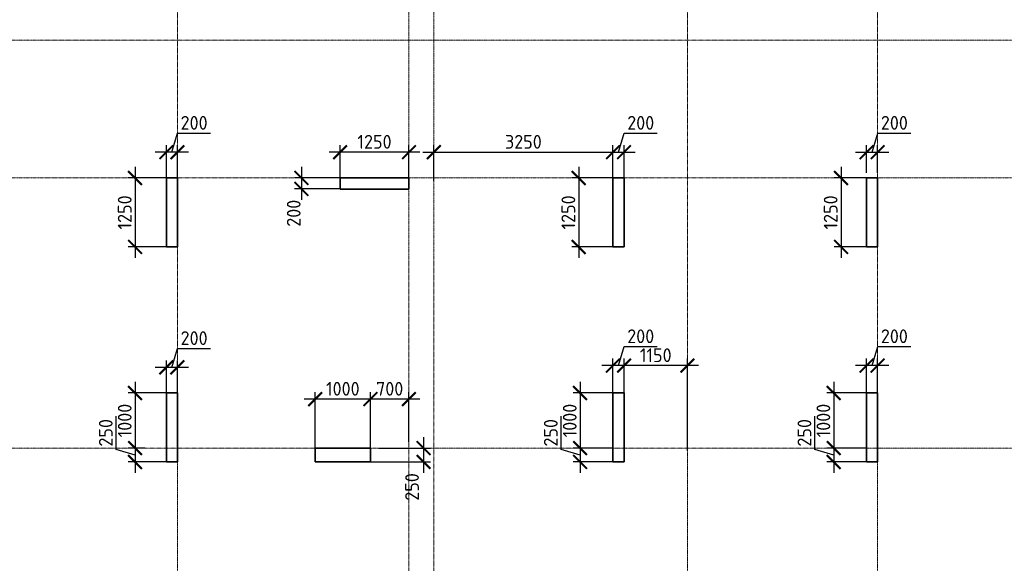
# Model space of a CAD drawing. Header units: millimetres. Extents: x 369815 to 1481759, y -423071 to -27917.
# Tile 36 of 256: x 445682 to 463539, y -249525 to -239665. Entities that reach past the tile are written whole.
import ezdxf

# ---------------------------------------------------------------- set-up
doc = ezdxf.new("R2010")
doc.units = ezdxf.units.MM
doc.linetypes.add('______5', pattern=[1100, 800, -100, 100, -100])
doc.linetypes.add('осевая', pattern=[50.8, 31.75, -6.35, 6.35, -6.35])
doc.layers.add('Колонна_ бетон', color=7, linetype='Continuous', lineweight=50, true_color=0xb4b496)
doc.layers.add('Оси', color=40, linetype='______5', lineweight=18)
doc.layers.add('РАЗМЕРЫ', color=1, linetype='Continuous', lineweight=9)
doc.styles.add('GOST-2.304_Type-B', font='GOST_Common.ttf')
doc.dimstyles.new('СПДС', dxfattribs={"dimscale": 100, "dimtxt": 2.5, "dimasz": 2.5, "dimexe": 1.25, "dimexo": 0, "dimtad": 1, "dimdec": 0, "dimtxsty": 'GOST-2.304_Type-B', "dimblk": 'ARCHTICK', "dimcen": 2.5, "dimdle": 2, "dimadec": 0, "dimazin": 2, "dimtfac": 0.75, "dimtdec": 0, "dimtmove": 1, "dimatfit": 3, "dimfxl": 1, "dimtolj": 1, "dimarcsym": 1})

# ---------------------------------------------------------------- blocks, each defined once
blk = doc.blocks.new('оси2')
at = {"layer": 'Оси', "color": 16, "linetype": 'осевая', "lineweight": 0, "ltscale": 0.5, "transparency": 33554687}
for p, q in [((987745.5, 5465.4), (987745.5, -20739.3)), ((996995.5, 5465.4), (996995.5, -20739.3)), ((1000445.5, 5465.4), (1000445.5, -20739.3)), ((991945.5, 4955.2), (991945.5, -20287.7)), ((992395.5, 4955.2), (992395.5, -20293.6)), ((979200, -7292.9), (1032582.1, -7292.9)), ((979200, -9792.9), (1032582.1, -9792.9)), ((979200, -14692.9), (1032582.1, -14692.9))]:
    blk.add_line(p, q, dxfattribs=at)
blk = doc.blocks.new('_ArchTick')
at = {"color": 0, "linetype": 'ByBlock', "const_width": 0.15}
blk.add_lwpolyline([(-0.5, -0.5), (0.5, 0.5)], dxfattribs=at)
blk = doc.blocks.new('*D980')
at = {"layer": 'DEFPOINTS', "color": 0, "transparency": 16777216}
for p in [(448342, -242068), (448342, -242586), (448542, -242586)]:
    blk.add_point(p, dxfattribs=at)
at = {"layer": 'РАЗМЕРЫ', "color": 0, "lineweight": -2, "transparency": 16777216}
for p, q in [((448442, -242068), (448545, -241724)), ((448545, -241724), (449145, -241724)), ((448342, -242586), (448342, -241943)), ((448542, -242586), (448542, -241943)), ((448742, -242068), (448142, -242068))]:
    blk.add_line(p, q, dxfattribs=at)
at = {"layer": 'РАЗМЕРЫ', "color": 0, "lineweight": -2, "transparency": 16777216, "xscale": 250, "yscale": 250, "zscale": 250, "rotation": 180}
blk.add_blockref('_ArchTick', (448342, -242068), dxfattribs=at)
at = {"layer": 'РАЗМЕРЫ', "color": 0, "lineweight": -2, "transparency": 16777216, "xscale": 250, "yscale": 250, "zscale": 250}
blk.add_blockref('_ArchTick', (448542, -242068), dxfattribs=at)
at = {"layer": 'РАЗМЕРЫ', "color": 0, "transparency": 16777216, "insert": (448845, -241536), "char_height": 250, "attachment_point": 5, "style": 'GOST-2.304_Type-B'}
blk.add_mtext('\\A1;200', dxfattribs=at)
blk = doc.blocks.new('*D981')
at = {"layer": 'DEFPOINTS', "color": 0, "transparency": 16777216}
for p in [(448442, -242536, -360), (447774, -243786), (448442, -243786, -360)]:
    blk.add_point(p, dxfattribs=at)
at = {"layer": 'РАЗМЕРЫ', "color": 0, "lineweight": -2, "transparency": 16777216}
for p, q in [((447774, -242336), (447774, -243986)), ((448442, -242536), (447649, -242536)), ((448442, -243786), (447649, -243786))]:
    blk.add_line(p, q, dxfattribs=at)
at = {"layer": 'РАЗМЕРЫ', "color": 0, "lineweight": -2, "transparency": 16777216, "xscale": 250, "yscale": 250, "zscale": 250}
for p, rotation in [((447774, -242536), 90), ((447774, -243786), 270)]:
    blk.add_blockref('_ArchTick', p, dxfattribs=dict(at, rotation=rotation))
at = {"layer": 'РАЗМЕРЫ', "color": 0, "transparency": 16777216, "insert": (447587, -243161), "char_height": 250, "attachment_point": 5, "rotation": 90, "style": 'GOST-2.304_Type-B'}
blk.add_mtext('\\A1;1250', dxfattribs=at)
blk = doc.blocks.new('*D982')
at = {"layer": 'DEFPOINTS', "color": 0, "transparency": 16777216}
for p in [(451492, -242068), (451492, -242586, -360), (452742, -242686, -360)]:
    blk.add_point(p, dxfattribs=at)
at = {"layer": 'РАЗМЕРЫ', "color": 0, "lineweight": -2, "transparency": 16777216}
for p, q in [((451492, -242586), (451492, -241943)), ((452742, -242686), (452742, -241943)), ((452942, -242068), (451292, -242068))]:
    blk.add_line(p, q, dxfattribs=at)
at = {"layer": 'РАЗМЕРЫ', "color": 0, "lineweight": -2, "transparency": 16777216, "xscale": 250, "yscale": 250, "zscale": 250, "rotation": 180}
blk.add_blockref('_ArchTick', (451492, -242068), dxfattribs=at)
at = {"layer": 'РАЗМЕРЫ', "color": 0, "lineweight": -2, "transparency": 16777216, "xscale": 250, "yscale": 250, "zscale": 250}
blk.add_blockref('_ArchTick', (452742, -242068), dxfattribs=at)
at = {"layer": 'РАЗМЕРЫ', "color": 0, "transparency": 16777216, "insert": (452117, -241880), "char_height": 250, "attachment_point": 5, "style": 'GOST-2.304_Type-B'}
blk.add_mtext('\\A1;1250', dxfattribs=at)
blk = doc.blocks.new('*D983')
at = {"layer": 'DEFPOINTS', "color": 0, "transparency": 16777216}
for p in [(451616, -242534, -360), (450791, -242734), (451492, -242734, -360)]:
    blk.add_point(p, dxfattribs=at)
at = {"layer": 'РАЗМЕРЫ', "color": 0, "lineweight": -2, "transparency": 16777216}
for p, q in [((450791, -242334), (450791, -242934)), ((451616, -242534), (450666, -242534)), ((451492, -242734), (450666, -242734))]:
    blk.add_line(p, q, dxfattribs=at)
at = {"layer": 'РАЗМЕРЫ', "color": 0, "lineweight": -2, "transparency": 16777216, "xscale": 250, "yscale": 250, "zscale": 250}
for p, rotation in [((450791, -242534), 90), ((450791, -242734), 270)]:
    blk.add_blockref('_ArchTick', p, dxfattribs=dict(at, rotation=rotation))
at = {"layer": 'РАЗМЕРЫ', "color": 0, "transparency": 16777216, "insert": (450652, -243176), "char_height": 250, "attachment_point": 5, "rotation": 90, "style": 'GOST-2.304_Type-B'}
blk.add_mtext('\\A1;200', dxfattribs=at)
blk = doc.blocks.new('*D984')
at = {"layer": 'DEFPOINTS', "color": 0, "transparency": 16777216}
for p in [(456442, -242068), (453192, -242586), (456442, -242586, -360)]:
    blk.add_point(p, dxfattribs=at)
at = {"layer": 'РАЗМЕРЫ', "color": 0, "lineweight": -2, "transparency": 16777216}
for p, q in [((453192, -242586), (453192, -241943)), ((456442, -242586), (456442, -241943)), ((452992, -242068), (456642, -242068))]:
    blk.add_line(p, q, dxfattribs=at)
at = {"layer": 'РАЗМЕРЫ', "color": 0, "lineweight": -2, "transparency": 16777216, "xscale": 250, "yscale": 250, "zscale": 250, "rotation": 180}
blk.add_blockref('_ArchTick', (453192, -242068), dxfattribs=at)
at = {"layer": 'РАЗМЕРЫ', "color": 0, "lineweight": -2, "transparency": 16777216, "xscale": 250, "yscale": 250, "zscale": 250}
blk.add_blockref('_ArchTick', (456442, -242068), dxfattribs=at)
at = {"layer": 'РАЗМЕРЫ', "color": 0, "transparency": 16777216, "insert": (454817, -241880), "char_height": 250, "attachment_point": 5, "style": 'GOST-2.304_Type-B'}
blk.add_mtext('\\A1;3250', dxfattribs=at)
blk = doc.blocks.new('*D985')
at = {"layer": 'DEFPOINTS', "color": 0, "transparency": 16777216}
for p in [(456642, -242068), (456442, -242431), (456642, -242586)]:
    blk.add_point(p, dxfattribs=at)
at = {"layer": 'РАЗМЕРЫ', "color": 0, "lineweight": -2, "transparency": 16777216}
for p, q in [((456542, -242068), (456645, -241724)), ((456645, -241724), (457245, -241724)), ((456442, -242431), (456442, -241943)), ((456642, -242586), (456642, -241943)), ((456242, -242068), (456842, -242068))]:
    blk.add_line(p, q, dxfattribs=at)
at = {"layer": 'РАЗМЕРЫ', "color": 0, "lineweight": -2, "transparency": 16777216, "xscale": 250, "yscale": 250, "zscale": 250, "rotation": 180}
blk.add_blockref('_ArchTick', (456442, -242068), dxfattribs=at)
at = {"layer": 'РАЗМЕРЫ', "color": 0, "lineweight": -2, "transparency": 16777216, "xscale": 250, "yscale": 250, "zscale": 250}
blk.add_blockref('_ArchTick', (456642, -242068), dxfattribs=at)
at = {"layer": 'РАЗМЕРЫ', "color": 0, "transparency": 16777216, "insert": (456945, -241536), "char_height": 250, "attachment_point": 5, "style": 'GOST-2.304_Type-B'}
blk.add_mtext('\\A1;200', dxfattribs=at)
blk = doc.blocks.new('*D986')
at = {"layer": 'DEFPOINTS', "color": 0, "transparency": 16777216}
for p in [(456542, -242536, -360), (455820, -243786), (456442, -243786, -360)]:
    blk.add_point(p, dxfattribs=at)
at = {"layer": 'РАЗМЕРЫ', "color": 0, "lineweight": -2, "transparency": 16777216}
for p, q in [((455820, -242336), (455820, -243986)), ((456542, -242536), (455695, -242536)), ((456442, -243786), (455695, -243786))]:
    blk.add_line(p, q, dxfattribs=at)
at = {"layer": 'РАЗМЕРЫ', "color": 0, "lineweight": -2, "transparency": 16777216, "xscale": 250, "yscale": 250, "zscale": 250}
for p, rotation in [((455820, -242536), 90), ((455820, -243786), 270)]:
    blk.add_blockref('_ArchTick', p, dxfattribs=dict(at, rotation=rotation))
at = {"layer": 'РАЗМЕРЫ', "color": 0, "transparency": 16777216, "insert": (455633, -243161), "char_height": 250, "attachment_point": 5, "rotation": 90, "style": 'GOST-2.304_Type-B'}
blk.add_mtext('\\A1;1250', dxfattribs=at)
blk = doc.blocks.new('*D987')
at = {"layer": 'DEFPOINTS', "color": 0, "transparency": 16777216}
for p in [(461242, -242068), (461042, -242441), (461242, -242441)]:
    blk.add_point(p, dxfattribs=at)
at = {"layer": 'РАЗМЕРЫ', "color": 0, "lineweight": -2, "transparency": 16777216}
for p, q in [((461142, -242068), (461245, -241724)), ((461245, -241724), (461845, -241724)), ((461042, -242441), (461042, -241943)), ((461242, -242441), (461242, -241943)), ((460842, -242068), (461442, -242068))]:
    blk.add_line(p, q, dxfattribs=at)
at = {"layer": 'РАЗМЕРЫ', "color": 0, "lineweight": -2, "transparency": 16777216, "xscale": 250, "yscale": 250, "zscale": 250, "rotation": 180}
blk.add_blockref('_ArchTick', (461042, -242068), dxfattribs=at)
at = {"layer": 'РАЗМЕРЫ', "color": 0, "lineweight": -2, "transparency": 16777216, "xscale": 250, "yscale": 250, "zscale": 250}
blk.add_blockref('_ArchTick', (461242, -242068), dxfattribs=at)
at = {"layer": 'РАЗМЕРЫ', "color": 0, "transparency": 16777216, "insert": (461545, -241536), "char_height": 250, "attachment_point": 5, "style": 'GOST-2.304_Type-B'}
blk.add_mtext('\\A1;200', dxfattribs=at)
blk = doc.blocks.new('*D988')
at = {"layer": 'DEFPOINTS', "color": 0, "transparency": 16777216}
for p in [(461042, -242536), (460578, -243786), (461042, -243786)]:
    blk.add_point(p, dxfattribs=at)
at = {"layer": 'РАЗМЕРЫ', "color": 0, "lineweight": -2, "transparency": 16777216}
for p, q in [((460578, -242336), (460578, -243986)), ((461042, -242536), (460453, -242536)), ((461042, -243786), (460453, -243786))]:
    blk.add_line(p, q, dxfattribs=at)
at = {"layer": 'РАЗМЕРЫ', "color": 0, "lineweight": -2, "transparency": 16777216, "xscale": 250, "yscale": 250, "zscale": 250}
for p, rotation in [((460578, -242536), 90), ((460578, -243786), 270)]:
    blk.add_blockref('_ArchTick', p, dxfattribs=dict(at, rotation=rotation))
at = {"layer": 'РАЗМЕРЫ', "color": 0, "transparency": 16777216, "insert": (460390, -243161), "char_height": 250, "attachment_point": 5, "rotation": 90, "style": 'GOST-2.304_Type-B'}
blk.add_mtext('\\A1;1250', dxfattribs=at)
blk = doc.blocks.new('*D1005')
at = {"layer": 'DEFPOINTS', "color": 0, "transparency": 16777216}
for p in [(452042, -246547), (452042, -247486, -360), (452742, -247328)]:
    blk.add_point(p, dxfattribs=at)
at = {"layer": 'РАЗМЕРЫ', "color": 0, "lineweight": -2, "transparency": 16777216}
for p, q in [((452942, -246547), (451842, -246547)), ((452042, -247486), (452042, -246422)), ((452742, -247328), (452742, -246422))]:
    blk.add_line(p, q, dxfattribs=at)
at = {"layer": 'РАЗМЕРЫ', "color": 0, "lineweight": -2, "transparency": 16777216, "xscale": 250, "yscale": 250, "zscale": 250, "rotation": 180}
blk.add_blockref('_ArchTick', (452042, -246547), dxfattribs=at)
at = {"layer": 'РАЗМЕРЫ', "color": 0, "lineweight": -2, "transparency": 16777216, "xscale": 250, "yscale": 250, "zscale": 250}
blk.add_blockref('_ArchTick', (452742, -246547), dxfattribs=at)
at = {"layer": 'РАЗМЕРЫ', "color": 0, "transparency": 16777216, "insert": (452392, -246359), "char_height": 250, "attachment_point": 5, "style": 'GOST-2.304_Type-B'}
blk.add_mtext('\\A1;700', dxfattribs=at)
blk = doc.blocks.new('*D1006')
at = {"layer": 'DEFPOINTS', "color": 0, "transparency": 16777216}
for p in [(451042, -246547), (451042, -247486), (452042, -247486)]:
    blk.add_point(p, dxfattribs=at)
at = {"layer": 'РАЗМЕРЫ', "color": 0, "lineweight": -2, "transparency": 16777216}
for p, q in [((452242, -246547), (450842, -246547)), ((451042, -247486), (451042, -246422)), ((452042, -247486), (452042, -246422))]:
    blk.add_line(p, q, dxfattribs=at)
at = {"layer": 'РАЗМЕРЫ', "color": 0, "lineweight": -2, "transparency": 16777216, "xscale": 250, "yscale": 250, "zscale": 250, "rotation": 180}
blk.add_blockref('_ArchTick', (451042, -246547), dxfattribs=at)
at = {"layer": 'РАЗМЕРЫ', "color": 0, "lineweight": -2, "transparency": 16777216, "xscale": 250, "yscale": 250, "zscale": 250}
blk.add_blockref('_ArchTick', (452042, -246547), dxfattribs=at)
at = {"layer": 'РАЗМЕРЫ', "color": 0, "transparency": 16777216, "insert": (451542, -246359), "char_height": 250, "attachment_point": 5, "style": 'GOST-2.304_Type-B'}
blk.add_mtext('\\A1;1000', dxfattribs=at)
blk = doc.blocks.new('*D1007')
at = {"layer": 'DEFPOINTS', "color": 0, "transparency": 16777216}
for p in [(452190, -247436, -560), (452042, -247686, -200), (453008, -247686)]:
    blk.add_point(p, dxfattribs=at)
at = {"layer": 'РАЗМЕРЫ', "color": 0, "lineweight": -2, "transparency": 16777216}
for p, q in [((453008, -247236), (453008, -247886)), ((452190, -247436), (453133, -247436)), ((452042, -247686), (453133, -247686))]:
    blk.add_line(p, q, dxfattribs=at)
at = {"layer": 'РАЗМЕРЫ', "color": 0, "lineweight": -2, "transparency": 16777216, "xscale": 250, "yscale": 250, "zscale": 250}
for p, rotation in [((453008, -247436), 90), ((453008, -247686), 270)]:
    blk.add_blockref('_ArchTick', p, dxfattribs=dict(at, rotation=rotation))
at = {"layer": 'РАЗМЕРЫ', "color": 0, "transparency": 16777216, "insert": (452798, -248140), "char_height": 250, "attachment_point": 5, "rotation": 90, "style": 'GOST-2.304_Type-B'}
blk.add_mtext('\\A1;250', dxfattribs=at)
blk = doc.blocks.new('*D1008')
at = {"layer": 'DEFPOINTS', "color": 0, "transparency": 16777216}
for p in [(456642, -245938), (456642, -247486, -360), (457792, -247486)]:
    blk.add_point(p, dxfattribs=at)
at = {"layer": 'РАЗМЕРЫ', "color": 0, "lineweight": -2, "transparency": 16777216}
for p, q in [((456642, -247486), (456642, -245813)), ((457792, -247486), (457792, -245813)), ((457992, -245938), (456442, -245938))]:
    blk.add_line(p, q, dxfattribs=at)
at = {"layer": 'РАЗМЕРЫ', "color": 0, "lineweight": -2, "transparency": 16777216, "xscale": 250, "yscale": 250, "zscale": 250, "rotation": 180}
blk.add_blockref('_ArchTick', (456642, -245938), dxfattribs=at)
at = {"layer": 'РАЗМЕРЫ', "color": 0, "lineweight": -2, "transparency": 16777216, "xscale": 250, "yscale": 250, "zscale": 250}
blk.add_blockref('_ArchTick', (457792, -245938), dxfattribs=at)
at = {"layer": 'РАЗМЕРЫ', "color": 0, "transparency": 16777216, "insert": (457217, -245751), "char_height": 250, "attachment_point": 5, "style": 'GOST-2.304_Type-B'}
blk.add_mtext('\\A1;1150', dxfattribs=at)
blk = doc.blocks.new('*D1009')
at = {"layer": 'DEFPOINTS', "color": 0, "transparency": 16777216}
for p in [(456442, -245938), (456442, -246486), (456642, -246486)]:
    blk.add_point(p, dxfattribs=at)
at = {"layer": 'РАЗМЕРЫ', "color": 0, "lineweight": -2, "transparency": 16777216}
for p, q in [((456542, -245938), (456645, -245594)), ((456645, -245594), (457245, -245594)), ((456442, -246486), (456442, -245813)), ((456642, -246486), (456642, -245813)), ((456842, -245938), (456242, -245938))]:
    blk.add_line(p, q, dxfattribs=at)
at = {"layer": 'РАЗМЕРЫ', "color": 0, "lineweight": -2, "transparency": 16777216, "xscale": 250, "yscale": 250, "zscale": 250, "rotation": 180}
blk.add_blockref('_ArchTick', (456442, -245938), dxfattribs=at)
at = {"layer": 'РАЗМЕРЫ', "color": 0, "lineweight": -2, "transparency": 16777216, "xscale": 250, "yscale": 250, "zscale": 250}
blk.add_blockref('_ArchTick', (456642, -245938), dxfattribs=at)
at = {"layer": 'РАЗМЕРЫ', "color": 0, "transparency": 16777216, "insert": (456945, -245407), "char_height": 250, "attachment_point": 5, "style": 'GOST-2.304_Type-B'}
blk.add_mtext('\\A1;200', dxfattribs=at)
blk = doc.blocks.new('*D1010')
at = {"layer": 'DEFPOINTS', "color": 0, "transparency": 16777216}
for p in [(456442, -246436, -200), (455845, -247436), (456442, -247436, -560)]:
    blk.add_point(p, dxfattribs=at)
at = {"layer": 'РАЗМЕРЫ', "color": 0, "lineweight": -2, "transparency": 16777216}
for p, q in [((455845, -246236), (455845, -247636)), ((456442, -246436), (455720, -246436)), ((456442, -247436), (455720, -247436))]:
    blk.add_line(p, q, dxfattribs=at)
at = {"layer": 'РАЗМЕРЫ', "color": 0, "lineweight": -2, "transparency": 16777216, "xscale": 250, "yscale": 250, "zscale": 250}
for p, rotation in [((455845, -246436), 90), ((455845, -247436), 270)]:
    blk.add_blockref('_ArchTick', p, dxfattribs=dict(at, rotation=rotation))
at = {"layer": 'РАЗМЕРЫ', "color": 0, "transparency": 16777216, "insert": (455658, -246936), "char_height": 250, "attachment_point": 5, "rotation": 90, "style": 'GOST-2.304_Type-B'}
blk.add_mtext('\\A1;1000', dxfattribs=at)
blk = doc.blocks.new('*D1011')
at = {"layer": 'DEFPOINTS', "color": 0, "transparency": 16777216}
for p in [(456370, -247436), (455845, -247686), (456442, -247686, -200)]:
    blk.add_point(p, dxfattribs=at)
at = {"layer": 'РАЗМЕРЫ', "color": 0, "lineweight": -2, "transparency": 16777216}
for p, q in [((455501, -247458), (455501, -246858)), ((455845, -247236), (455845, -247886)), ((455845, -247561), (455501, -247458)), ((456370, -247436), (455720, -247436)), ((456442, -247686), (455720, -247686))]:
    blk.add_line(p, q, dxfattribs=at)
at = {"layer": 'РАЗМЕРЫ', "color": 0, "lineweight": -2, "transparency": 16777216, "xscale": 250, "yscale": 250, "zscale": 250}
for p, rotation in [((455845, -247436), 90), ((455845, -247686), 270)]:
    blk.add_blockref('_ArchTick', p, dxfattribs=dict(at, rotation=rotation))
at = {"layer": 'РАЗМЕРЫ', "color": 0, "transparency": 16777216, "insert": (455314, -247158), "char_height": 250, "attachment_point": 5, "rotation": 90, "style": 'GOST-2.304_Type-B'}
blk.add_mtext('\\A1;250', dxfattribs=at)
blk = doc.blocks.new('*D1012')
at = {"layer": 'DEFPOINTS', "color": 0, "transparency": 16777216}
for p in [(461042, -245938), (461042, -246486, -360), (461242, -246486, -360)]:
    blk.add_point(p, dxfattribs=at)
at = {"layer": 'РАЗМЕРЫ', "color": 0, "lineweight": -2, "transparency": 16777216}
for p, q in [((461142, -245938), (461245, -245594)), ((461245, -245594), (461845, -245594)), ((461042, -246486), (461042, -245813)), ((461242, -246486), (461242, -245813)), ((461442, -245938), (460842, -245938))]:
    blk.add_line(p, q, dxfattribs=at)
at = {"layer": 'РАЗМЕРЫ', "color": 0, "lineweight": -2, "transparency": 16777216, "xscale": 250, "yscale": 250, "zscale": 250, "rotation": 180}
blk.add_blockref('_ArchTick', (461042, -245938), dxfattribs=at)
at = {"layer": 'РАЗМЕРЫ', "color": 0, "lineweight": -2, "transparency": 16777216, "xscale": 250, "yscale": 250, "zscale": 250}
blk.add_blockref('_ArchTick', (461242, -245938), dxfattribs=at)
at = {"layer": 'РАЗМЕРЫ', "color": 0, "transparency": 16777216, "insert": (461545, -245407), "char_height": 250, "attachment_point": 5, "style": 'GOST-2.304_Type-B'}
blk.add_mtext('\\A1;200', dxfattribs=at)
blk = doc.blocks.new('*D942')
at = {"layer": 'DEFPOINTS', "color": 0, "transparency": 16777216}
for p in [(461042, -246436, -200), (460445, -247436), (461042, -247436, -560)]:
    blk.add_point(p, dxfattribs=at)
at = {"layer": 'РАЗМЕРЫ', "color": 0, "lineweight": -2, "transparency": 16777216}
for p, q in [((460445, -246236), (460445, -247636)), ((461042, -246436), (460320, -246436)), ((461042, -247436), (460320, -247436))]:
    blk.add_line(p, q, dxfattribs=at)
at = {"layer": 'РАЗМЕРЫ', "color": 0, "lineweight": -2, "transparency": 16777216, "xscale": 250, "yscale": 250, "zscale": 250}
for p, rotation in [((460445, -246436), 90), ((460445, -247436), 270)]:
    blk.add_blockref('_ArchTick', p, dxfattribs=dict(at, rotation=rotation))
at = {"layer": 'РАЗМЕРЫ', "color": 0, "transparency": 16777216, "insert": (460258, -246936), "char_height": 250, "attachment_point": 5, "rotation": 90, "style": 'GOST-2.304_Type-B'}
blk.add_mtext('\\A1;1000', dxfattribs=at)
blk = doc.blocks.new('*D943')
at = {"layer": 'DEFPOINTS', "color": 0, "transparency": 16777216}
for p in [(460970, -247436), (460445, -247686), (461042, -247686, -200)]:
    blk.add_point(p, dxfattribs=at)
at = {"layer": 'РАЗМЕРЫ', "color": 0, "lineweight": -2, "transparency": 16777216}
for p, q in [((460101, -247458), (460101, -246858)), ((460445, -247236), (460445, -247886)), ((460445, -247561), (460101, -247458)), ((460970, -247436), (460320, -247436)), ((461042, -247686), (460320, -247686))]:
    blk.add_line(p, q, dxfattribs=at)
at = {"layer": 'РАЗМЕРЫ', "color": 0, "lineweight": -2, "transparency": 16777216, "xscale": 250, "yscale": 250, "zscale": 250}
for p, rotation in [((460445, -247436), 90), ((460445, -247686), 270)]:
    blk.add_blockref('_ArchTick', p, dxfattribs=dict(at, rotation=rotation))
at = {"layer": 'РАЗМЕРЫ', "color": 0, "transparency": 16777216, "insert": (459914, -247158), "char_height": 250, "attachment_point": 5, "rotation": 90, "style": 'GOST-2.304_Type-B'}
blk.add_mtext('\\A1;250', dxfattribs=at)
blk = doc.blocks.new('*D948')
at = {"layer": 'DEFPOINTS', "color": 0, "transparency": 16777216}
for p in [(448342, -245972), (448342, -246491), (448542, -246491)]:
    blk.add_point(p, dxfattribs=at)
at = {"layer": 'РАЗМЕРЫ', "color": 0, "lineweight": -2, "transparency": 16777216}
for p, q in [((448442, -245972), (448545, -245629)), ((448545, -245629), (449145, -245629)), ((448342, -246491), (448342, -245847)), ((448542, -246491), (448542, -245847)), ((448742, -245972), (448142, -245972))]:
    blk.add_line(p, q, dxfattribs=at)
at = {"layer": 'РАЗМЕРЫ', "color": 0, "lineweight": -2, "transparency": 16777216, "xscale": 250, "yscale": 250, "zscale": 250, "rotation": 180}
blk.add_blockref('_ArchTick', (448342, -245972), dxfattribs=at)
at = {"layer": 'РАЗМЕРЫ', "color": 0, "lineweight": -2, "transparency": 16777216, "xscale": 250, "yscale": 250, "zscale": 250}
blk.add_blockref('_ArchTick', (448542, -245972), dxfattribs=at)
at = {"layer": 'РАЗМЕРЫ', "color": 0, "transparency": 16777216, "insert": (448845, -245441), "char_height": 250, "attachment_point": 5, "style": 'GOST-2.304_Type-B'}
blk.add_mtext('\\A1;200', dxfattribs=at)
blk = doc.blocks.new('*D949')
at = {"layer": 'DEFPOINTS', "color": 0, "transparency": 16777216}
for p in [(448430, -246436, -360), (447774, -247436), (447950, -247436, -160)]:
    blk.add_point(p, dxfattribs=at)
at = {"layer": 'РАЗМЕРЫ', "color": 0, "lineweight": -2, "transparency": 16777216}
for p, q in [((447774, -246236), (447774, -247636)), ((448430, -246436), (447649, -246436)), ((447950, -247436), (447649, -247436))]:
    blk.add_line(p, q, dxfattribs=at)
at = {"layer": 'РАЗМЕРЫ', "color": 0, "lineweight": -2, "transparency": 16777216, "xscale": 250, "yscale": 250, "zscale": 250}
for p, rotation in [((447774, -246436), 90), ((447774, -247436), 270)]:
    blk.add_blockref('_ArchTick', p, dxfattribs=dict(at, rotation=rotation))
at = {"layer": 'РАЗМЕРЫ', "color": 0, "transparency": 16777216, "insert": (447587, -246936), "char_height": 250, "attachment_point": 5, "rotation": 90, "style": 'GOST-2.304_Type-B'}
blk.add_mtext('\\A1;1000', dxfattribs=at)
blk = doc.blocks.new('*D1065')
at = {"layer": 'DEFPOINTS', "color": 0, "transparency": 16777216}
for p in [(447950, -247436, -560), (447774, -247686), (448342, -247686, -760)]:
    blk.add_point(p, dxfattribs=at)
at = {"layer": 'РАЗМЕРЫ', "color": 0, "lineweight": -2, "transparency": 16777216}
for p, q in [((447430, -247458), (447430, -246858)), ((447774, -247236), (447774, -247886)), ((447774, -247561), (447430, -247458)), ((447950, -247436), (447649, -247436)), ((448342, -247686), (447649, -247686))]:
    blk.add_line(p, q, dxfattribs=at)
at = {"layer": 'РАЗМЕРЫ', "color": 0, "lineweight": -2, "transparency": 16777216, "xscale": 250, "yscale": 250, "zscale": 250}
for p, rotation in [((447774, -247436), 90), ((447774, -247686), 270)]:
    blk.add_blockref('_ArchTick', p, dxfattribs=dict(at, rotation=rotation))
at = {"layer": 'РАЗМЕРЫ', "color": 0, "transparency": 16777216, "insert": (447243, -247158), "char_height": 250, "attachment_point": 5, "rotation": 90, "style": 'GOST-2.304_Type-B'}
blk.add_mtext('\\A1;250', dxfattribs=at)

msp = doc.modelspace()

# ---------------------------------------------------------------- linework, layer by layer
at = {"layer": 'Колонна_ бетон', "color": 180, "linetype": 'Continuous', "lineweight": 35, "transparency": 33554687}
for p, q in [((448341.9, -243785.9, -200), (448341.9, -242535.9, -200)), ((448341.9, -242535.9, -200), (448541.9, -242535.9, -200)), ((448541.9, -243785.9, -200), (448541.9, -242535.9, -200)), ((451491.9, -242535.9, -200), (451491.9, -242735.9, -200)), ((452741.9, -242535.9, -200), (451491.9, -242535.9, -200)), ((452741.9, -242735.9, -200), (452741.9, -242535.9, -200)), ((456441.9, -242535.9, -200), (456441.9, -243785.9, -200)), ((456641.9, -242535.9, -200), (456441.9, -242535.9, -200)), ((456641.9, -242535.9, -200), (456641.9, -243785.9, -200)), ((461241.9, -242535.9, -200), (461041.9, -242535.9, -200)), ((461041.9, -242535.9, -200), (461041.9, -243785.9, -200)), ((461241.9, -243785.9, -200), (461241.9, -242535.9, -200)), ((451491.9, -242735.9, -200), (452741.9, -242735.9, -200)), ((448341.9, -243785.9, -200), (448541.9, -243785.9, -200)), ((456441.9, -243785.9, -200), (456641.9, -243785.9, -200)), ((461241.9, -243785.9, -200), (461041.9, -243785.9, -200)), ((448342, -247685.7, -560), (448342, -246435.7, -560)), ((448342, -246435.7, -560), (448542, -246435.7, -560)), ((448542, -247685.7, -560), (448542, -246435.7, -560)), ((456441.9, -246435.9, -200), (456441.9, -247685.9, -200)), ((456641.9, -246435.9, -200), (456441.9, -246435.9, -200)), ((456641.9, -247685.9, -200), (456641.9, -246435.9, -200)), ((461041.9, -247685.9, -200), (461041.9, -246435.9, -200)), ((461241.9, -246435.9, -200), (461041.9, -246435.9, -200)), ((461241.9, -247685.9, -200), (461241.9, -246435.9, -200)), ((451041.9, -247435.9, -560), (451041.9, -247685.9, -200)), ((451041.9, -247435.9, -560), (452042, -247435.9)), ((452042, -247435.9), (452041.9, -247685.9, -200)), ((448342, -247685.7, -560), (448542, -247685.7, -560)), ((452041.9, -247685.9, -200), (451041.9, -247685.9, -200)), ((456641.9, -247685.9, -200), (456441.9, -247685.9, -200)), ((461041.9, -247685.9, -200), (461241.9, -247685.9, -200))]:
    msp.add_line(p, q, dxfattribs=at)

# ---------------------------------------------------------------- block references
at = {"layer": 'РАЗМЕРЫ'}
msp.add_blockref('оси2', (-539203.5, -232743, -560), dxfattribs=at)

# ---------------------------------------------------------------- dimensions: what is measured, and where the dimension line sits
at = {"layer": 'РАЗМЕРЫ', "color": 146, "true_color": 0x006272}
for base, p1, p2, picture, middle in [((448342, -242067.6), (448542, -242585.9), (448342, -242585.9), '*D980', (448607.7, -241536.3)), ((456642, -242067.6), (456442, -242431.1), (456642, -242585.9), '*D985', (456707.7, -241536.3)), ((461241.9, -242067.6), (461042, -242441.1), (461241.9, -242441.1), '*D987', (461307.6, -241536.3)), ((451492, -242067.6), (452742, -242685.9, -360), (451492, -242585.9, -360), '*D982', (452117, -241880.1)), ((456442, -242067.6), (453191.9, -242585.9), (456442, -242585.9, -360), '*D984', (454817, -241880.1)), ((448342.1, -245972.4, -360), (448542.1, -246490.7, -360), (448342.1, -246490.7, -360), '*D948', (448607.8, -245441.1, -360)), ((456442, -245938.1), (456642, -246485.9), (456442, -246485.9), '*D1009', (456707.7, -245406.8)), ((461042, -245938.1), (461241.9, -246485.9, -360), (461042, -246485.9, -360), '*D1012', (461307.6, -245406.8)), ((456642, -245938.1), (457791.9, -247485.9), (456642, -247485.9, -360), '*D1008', (457217, -245750.6)), ((451042, -246546.6), (452042, -247485.9), (451042, -247485.9), '*D1006', (451542, -246359.1)), ((452042, -246546.6), (452741.9, -247328.1), (452042, -247485.9, -360), '*D1005', (452392, -246359.1))]:
    dim = msp.add_linear_dim(base=base, p1=p1, p2=p2, dimstyle='СПДС', override={"dimtofl": 0}, dxfattribs=at)
    dim.commit()
    dim.dimension.update_dxf_attribs({"geometry": picture, "text_midpoint": middle})
for base, p1, p2, picture, middle in [((447774.1, -243785.9, 160), (448442, -242535.9, -200), (448442, -243785.9, -200), '*D981', (447586.6, -243160.9, 160)), ((455820.1, -243785.9, -200), (456542, -242535.9, -560), (456442, -243785.9, -560), '*D986', (455632.6, -243160.9, -200)), ((460578, -243785.9, -200), (461041.9, -242535.9, -200), (461041.9, -243785.9, -200), '*D988', (460390.5, -243160.9, -200)), ((447774.2, -247435.9, -200), (448430, -246435.7, -560), (447949.7, -247435.9, -360), '*D949', (447586.7, -246935.8, -200)), ((455845.1, -247435.9), (456442, -246435.9, -200), (456442, -247435.9, -560), '*D1010', (455657.6, -246935.9)), ((460445.1, -247435.9), (461042, -246435.9, -200), (461042, -247435.9, -560), '*D942', (460257.6, -246935.9)), ((447774.2, -247685.7, 200), (447949.7, -247435.9, -360), (448342, -247685.7, -560), '*D1065', (447243, -247395.2, 200)), ((455845.1, -247685.9), (456370.1, -247435.9), (456441.9, -247685.9, -200), '*D1011', (455313.9, -247395.3)), ((460445.1, -247685.9), (460970.1, -247435.9), (461041.9, -247685.9, -200), '*D943', (459913.9, -247395.3))]:
    dim = msp.add_linear_dim(base=base, p1=p1, p2=p2, angle=90, dimstyle='СПДС', override={"dimtofl": 0}, dxfattribs=at)
    dim.commit()
    dim.dimension.update_dxf_attribs({"geometry": picture, "text_midpoint": middle})
for base, p1, p2, picture, middle in [((450790.6, -242734), (451616.1, -242534, -360), (451492, -242734, -360), '*D983', (450839.3, -243176.1)), ((453008.1, -247685.9), (452189.5, -247435.9, -560), (452041.9, -247685.9, -200), '*D1007', (452985.1, -248139.8))]:
    dim = msp.add_linear_dim(base=base, p1=p1, p2=p2, angle=90, dimstyle='СПДС', override={"dimtofl": 0}, dxfattribs=at)
    dim.commit()
    dim.dimension.update_dxf_attribs({"geometry": picture, "text_midpoint": middle, "dimtype": 160})

doc.saveas('drawing.dxf')
